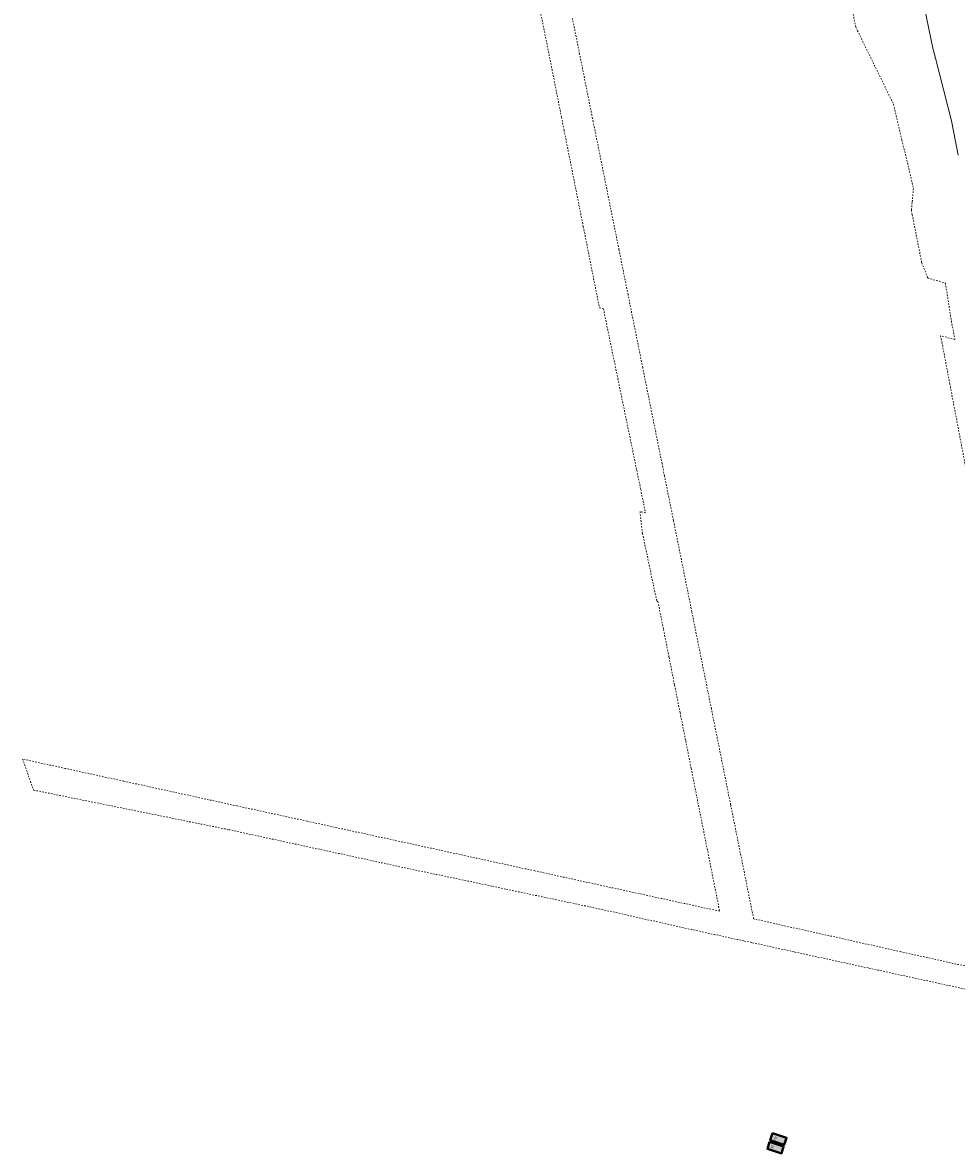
# Model space of a CAD drawing. Header units: millimetres. Extents: x 7509325 to 7510261, y 5702462 to 5703755.
# Tile 2 of 26: x 7509325 to 7509642, y 5702891 to 5703275. Entities that reach past the tile are written whole.
import ezdxf

# ---------------------------------------------------------------- set-up
doc = ezdxf.new("R2010")
doc.units = ezdxf.units.MM
doc.linetypes.add('GDE', pattern=[0])
doc.linetypes.add('GUZ', pattern=[1, 0.5, -0.5])
doc.layers.add('!!!_EV_miejsca ładowania', color=3, linetype='Continuous')
doc.layers.add('Ładowarka', color=7, linetype='Continuous')
for name, color, linetype, lineweight in [('Dzialki', 7, 'GDE', 18), ('Punkty', 7, 'Continuous', 18), ('Uzytki', 7, 'GUZ', 18)]:
    doc.layers.add(name, color=color, linetype=linetype, lineweight=lineweight)

# ---------------------------------------------------------------- blocks, each defined once
blk = doc.blocks.new('GRO')
at = {"linetype": 'Continuous'}
blk.add_circle((0, 0), 0.045, dxfattribs=at)
blk = doc.blocks.new('EV1')
at = {"lineweight": 40, "true_color": 0xafd9aa}
h = blk.add_hatch(color=9, dxfattribs=at)
h.dxf.hatch_style = 1
h.paths.add_polyline_path([(0, 0), (2.5, 0), (2.5, 5), (0, 5)])
at = {"color": 114, "lineweight": 40, "true_color": 0x139b48}
blk.add_lwpolyline([(0, 0), (2.5, 0), (2.5, 5), (0, 5)], close=True, dxfattribs=at)
blk = doc.blocks.new('EV25')
at = {"layer": 'Ładowarka'}
blk.add_blockref('EV1', (-1.25, 0), dxfattribs=at)
at = {"layer": 'Ładowarka', "color": 7, "lineweight": 140, "true_color": 0xffffff, "insert": (-0.52, 1.73), "char_height": 0.699, "attachment_point": 1}
blk.add_mtext_dynamic_manual_height_columns('EV', width=0.5853, gutter_width=3.5, heights=[0], dxfattribs=at)

msp = doc.modelspace()

# ---------------------------------------------------------------- linework, layer by layer
at = {"layer": 'Dzialki'}
for p, q in [((7509633.92, 5703266.44), (7509628.89, 5703291.06)), ((7509634.78, 5703263.08), (7509633.92, 5703266.44)), ((7509640.25, 5703241.76), (7509634.78, 5703263.08)), ((7509642.52, 5703230.13), (7509640.25, 5703241.76))]:
    msp.add_line(p, q, dxfattribs=at)
at = {"layer": 'Uzytki'}
for p, q in [((7509602.97, 5703296.66), (7509607.72, 5703273.55)), ((7509500.31, 5703279.98), (7509504.47, 5703259.19)), ((7509513.84, 5703264.47), (7509511.42, 5703276.53)), ((7509607.72, 5703273.55), (7509608.28, 5703272.4)), ((7509608.28, 5703272.4), (7509620.54, 5703247.41)), ((7509518.02, 5703243.66), (7509513.84, 5703264.47)), ((7509504.47, 5703259.19), (7509507.68, 5703243)), ((7509620.54, 5703247.41), (7509623.41, 5703235.23)), ((7509507.68, 5703243), (7509508.54, 5703238.66)), ((7509518.46, 5703241.48), (7509518.02, 5703243.66)), ((7509508.54, 5703238.66), (7509515.09, 5703205.77)), ((7509518.9, 5703239.31), (7509518.46, 5703241.48)), ((7509523.05, 5703218.67), (7509518.9, 5703239.31)), ((7509623.41, 5703235.23), (7509627.31, 5703218.72)), ((7509527.22, 5703197.98), (7509523.05, 5703218.67)), ((7509627.31, 5703218.72), (7509626.86, 5703213.95)), ((7509626.86, 5703213.95), (7509626.61, 5703211.37)), ((7509626.61, 5703211.37), (7509626.91, 5703209.82)), ((7509626.91, 5703209.82), (7509630.13, 5703193.5)), ((7509515.09, 5703205.77), (7509520.58, 5703178.2)), ((7509530.29, 5703182.73), (7509527.22, 5703197.98)), ((7509630.13, 5703193.5), (7509632.16, 5703188.45)), ((7509632.16, 5703188.45), (7509632.2, 5703188.28)), ((7509632.2, 5703188.28), (7509638.18, 5703186.62)), ((7509638.18, 5703186.62), (7509640.2, 5703173.69)), ((7509531.73, 5703175.55), (7509530.29, 5703182.73)), ((7509520.58, 5703178.2), (7509521.93, 5703177.87)), ((7509521.93, 5703177.87), (7509526.83, 5703154.12)), ((7509535.28, 5703157.91), (7509531.73, 5703175.55)), ((7509640.2, 5703173.69), (7509641.43, 5703167.39)), ((7509641.43, 5703167.39), (7509636.5, 5703168.71)), ((7509636.5, 5703168.71), (7509636.97, 5703166.56)), ((7509636.97, 5703166.56), (7509639.67, 5703152.37)), ((7509541.86, 5703125.17), (7509535.28, 5703157.91)), ((7509526.83, 5703154.12), (7509533.25, 5703122.99)), ((7509639.67, 5703152.37), (7509640.98, 5703145.42)), ((7509640.98, 5703145.42), (7509646.72, 5703115.26)), ((7509533.25, 5703122.99), (7509534.61, 5703116.44)), ((7509542.7, 5703121.01), (7509541.86, 5703125.17)), ((7509544.15, 5703113.8), (7509542.7, 5703121.01)), ((7509534.61, 5703116.44), (7509536.25, 5703108.47)), ((7509545.74, 5703105.91), (7509544.15, 5703113.8)), ((7509536.25, 5703108.47), (7509534.37, 5703108.94)), ((7509534.37, 5703108.94), (7509534.7, 5703105.96)), ((7509534.7, 5703105.96), (7509535.2, 5703101.5)), ((7509551.97, 5703074.92), (7509545.74, 5703105.91)), ((7509535.2, 5703101.5), (7509536.88, 5703093.73)), ((7509536.88, 5703093.73), (7509538.9, 5703084.01)), ((7509538.9, 5703084.01), (7509540.08, 5703078.43)), ((7509540.08, 5703078.43), (7509540.45, 5703078.35)), ((7509540.45, 5703078.35), (7509540.46, 5703078.35)), ((7509540.46, 5703078.35), (7509542.36, 5703068.83)), ((7509558.62, 5703041.89), (7509551.97, 5703074.92)), ((7509542.36, 5703068.83), (7509544.24, 5703059.38)), ((7509544.24, 5703059.38), (7509546.13, 5703049.93)), ((7509546.13, 5703049.93), (7509547.99, 5703040.55)), ((7509565.18, 5703009.28), (7509558.62, 5703041.89)), ((7509547.99, 5703040.55), (7509549.91, 5703030.93)), ((7509549.91, 5703030.93), (7509551.76, 5703021.61)), ((7509339.07, 5703021.59), (7509324.52, 5703024.77)), ((7509324.52, 5703024.77), (7509328.25, 5703014.23)), ((7509358.86, 5703017.28), (7509339.07, 5703021.59)), ((7509551.76, 5703021.61), (7509553.67, 5703012)), ((7509397.49, 5703008.84), (7509358.86, 5703017.28)), ((7509328.25, 5703014.23), (7509394.61, 5703000.78)), ((7509553.67, 5703012), (7509561.43, 5702973.07)), ((7509406.61, 5703006.85), (7509397.49, 5703008.84)), ((7509572.99, 5702970.46), (7509565.18, 5703009.28)), ((7509421.25, 5703003.66), (7509406.61, 5703006.85)), ((7509435.32, 5703000.59), (7509421.25, 5703003.66)), ((7509394.61, 5703000.78), (7509456.15, 5702987.45)), ((7509476.19, 5702991.67), (7509435.32, 5703000.59)), ((7509498.6, 5702986.78), (7509476.19, 5702991.67)), ((7509456.15, 5702987.45), (7509484.23, 5702981.54)), ((7509561.43, 5702973.07), (7509498.6, 5702986.78)), ((7509484.23, 5702981.54), (7509489, 5702980.53)), ((7509489, 5702980.53), (7509520.34, 5702973.9)), ((7509520.34, 5702973.9), (7509550.63, 5702967.11)), ((7509623.02, 5702959.3), (7509572.99, 5702970.46)), ((7509550.63, 5702967.11), (7509569.9, 5702962.92)), ((7509569.9, 5702962.92), (7509572.56, 5702962.35)), ((7509572.56, 5702962.35), (7509586.99, 5702959.19)), ((7509586.99, 5702959.19), (7509612.19, 5702953.71)), ((7509665.23, 5702949.89), (7509623.02, 5702959.3)), ((7509612.19, 5702953.71), (7509654.64, 5702944.47))]:
    msp.add_line(p, q, dxfattribs=at)

# ---------------------------------------------------------------- block references
at = {"layer": '!!!_EV_miejsca ładowania', "color": 242, "lineweight": 40, "true_color": 0xcd2027, "rotation": 252.2303116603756}
for p in [(7509579.03, 5702896.37), (7509578.05, 5702893.45)]:
    msp.add_blockref('EV25', p, dxfattribs=at)
at = {"layer": 'Punkty'}
for p in [(7509633.92, 5703266.44), (7509634.78, 5703263.08), (7509640.25, 5703241.76)]:
    msp.add_blockref('GRO', p, dxfattribs=at)

doc.saveas('drawing.dxf')
